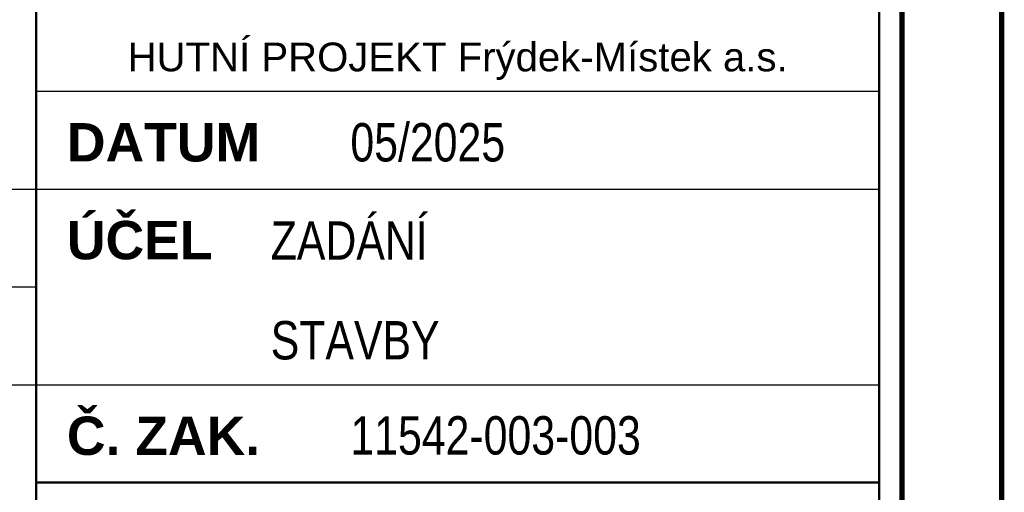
# Paper-space layout 'Layout1' of a CAD drawing. Extents: x -2 to 1380, y -36 to 422.
# Tile 38 of 65: x 1124 to 1188, y 39 to 70. Entities that reach past the tile are written whole.
import ezdxf
from ezdxf.enums import TextEntityAlignment as Align

# ---------------------------------------------------------------- set-up
doc = ezdxf.new("R2010")
doc.units = 0
doc.layers.get('DEFPOINTS').update_dxf_attribs({"color": 132, "linetype": 'CONTINUOUS'})
doc.layers.add('RAMECEK_HP', color=251, linetype='CONTINUOUS')
doc.layers.add('RAZITKO_HP', color=222, linetype='CONTINUOUS')
doc.styles.add('RAZITKO_HP_ARIAL', font='arial.ttf')
doc.styles.add('RAZITKO_HP_ARIAL_B', font='arialbd.ttf')
doc.styles.add('RAZITKO_HP_ARIAL_N', font='arial.ttf', dxfattribs={"width": 0.8})
doc.styles.add('ROMANS', font='romans.shx', dxfattribs={"width": 0.8})

# ---------------------------------------------------------------- blocks, each defined once
blk = doc.blocks.new('*U6')
at = {"layer": 'DEFPOINTS'}
blk.add_lwpolyline([(1188, 0), (978, 0), (978, 297), (1188, 297)], close=True, dxfattribs=at)
at = {"layer": 'RAMECEK_HP', "lineweight": 35, "const_width": 0.35}
for points in [[(0, 420), (0, 0), (1188, 0), (1188, 420)], [(6.5, 413.5), (6.5, 6.5), (1181.5, 6.5), (1181.5, 413.5)]]:
    blk.add_lwpolyline(points, close=True, dxfattribs=at)
at = {"layer": 'DEFPOINTS', "style": 'ROMANS', "width": 0.8}
blk.add_attdef('TISK', text='', height=10, dxfattribs=at).set_placement((1188, -33), align=Align.RIGHT)
blk = doc.blocks.new('A$Cdd34a1c1')
at = {"layer": 'RAZITKO_HP', "lineweight": 50}
for p, q in [((-63, 84.5), (-63, 8)), ((-8, 84.5), (-8, 8)), ((-63, 39.875), (-8, 39.875))]:
    blk.add_line(p, q, dxfattribs=at)
at = {"layer": 'RAZITKO_HP', "lineweight": 25}
for p, q in [((-63, 65.375), (-8, 65.375)), ((-180, 59), (-63, 59)), ((-63, 59), (-8, 59)), ((-180, 52.625), (-63, 52.625)), ((-180, 46.25), (-63, 46.25)), ((-63, 46.25), (-8, 46.25))]:
    blk.add_line(p, q, dxfattribs=at)
at = {"layer": 'RAZITKO_HP', "lineweight": 25, "style": 'RAZITKO_HP_ARIAL'}
blk.add_text('HUTNÍ PROJEKT Frýdek-Místek a.s.', height=1.875, dxfattribs=at).set_placement((-35.5, 66.675), align=Align.CENTER)
at = {"layer": 'RAZITKO_HP', "lineweight": 35, "style": 'RAZITKO_HP_ARIAL_B'}
for s, p in [('DATUM', (-61, 60.8)), ('ÚČEL', (-61, 54.425)), ('Č. ZAK.', (-61, 41.675))]:
    blk.add_text(s, height=2.5, dxfattribs=at).set_placement(p)
at = {"layer": 'RAZITKO_HP', "style": 'RAZITKO_HP_ARIAL_N', "width": 0.8}
for s, p in [('05/2025', (-42.5, 60.8)), ('ZADÁNÍ', (-47.7, 54.4)), ('STAVBY', (-47.7, 47.9)), ('11542-003-003', (-42.5, 41.7))]:
    blk.add_text(s, height=2.5, dxfattribs=at).set_placement(p)

psp = doc.layouts.get("Layout1")

# ---------------------------------------------------------------- block references
at = {"layer": 'RAMECEK_HP'}
psp.add_blockref('*U6', (0, 0), dxfattribs=at)
at = {"layer": 'RAZITKO_HP'}
psp.add_blockref('A$Cdd34a1c1', (1188, 0), dxfattribs=at)

doc.saveas('drawing.dxf')
